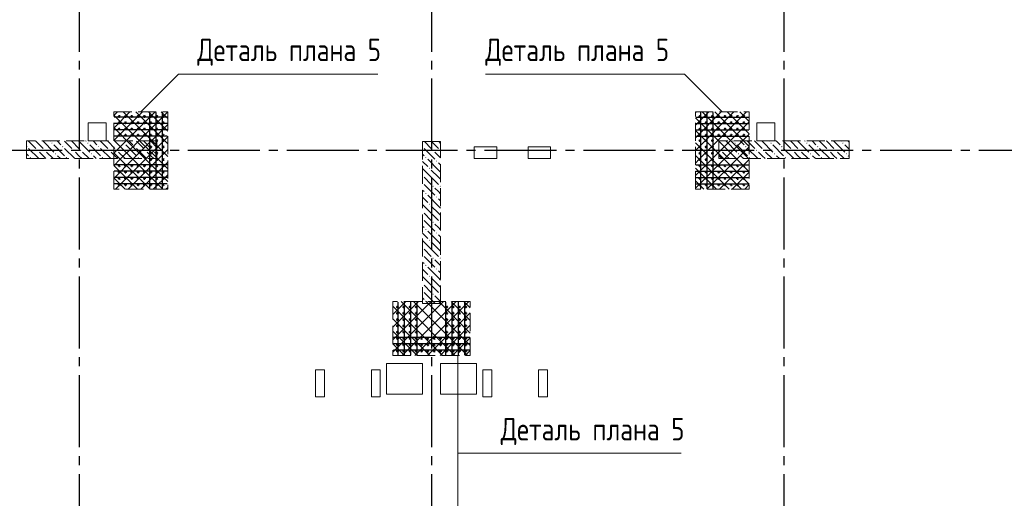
# Model space of a CAD drawing. Header units: millimetres. Extents: x 0 to 61017, y 0 to 42000.
# Tile 5 of 23: x 13137 to 24092, y 23232 to 28556. Entities that reach past the tile are written whole.
import ezdxf

# ---------------------------------------------------------------- set-up
doc = ezdxf.new("R2010")
doc.units = ezdxf.units.MM
doc.linetypes.add('______2', pattern=[270, 200, -70])
doc.linetypes.add('______5', pattern=[1100, 800, -100, 100, -100])
for name, color, linetype, lineweight in [('Вспомогательная арматура', 7, 'Continuous', 25), ('ЖБ Пилон', 180, 'Continuous', 25), ('Оси', 40, '______5', 18), ('Поперечная арматура', 7, 'Continuous', 25), ('Примечания', 7, 'Continuous', 25)]:
    doc.layers.add(name, color=color, linetype=linetype, lineweight=lineweight)
doc.layers.add('ЖБ Перекрытие верхний уровень', color=7, linetype='Continuous', lineweight=25, true_color=0xe0e0ff)
doc.styles.add('GOST 2.304-81', font='txt')

msp = doc.modelspace()

# ---------------------------------------------------------------- hatches: boundary and pattern name
at = {"layer": 'ЖБ Пилон', "linetype": 'Continuous', "lineweight": 18, "transparency": 33554687}
for points in [[(13490, 27183), (13497, 27190), (13503, 27183), (13497, 27177)], [(13890, 27183), (13897, 27190), (13903, 27183), (13897, 27177)], [(14290, 27183), (14297, 27190), (14303, 27183), (14297, 27177)], [(21090, 27183), (21097, 27190), (21103, 27183), (21097, 27177)], [(21490, 27183), (21497, 27190), (21503, 27183), (21497, 27177)], [(21890, 27183), (21897, 27190), (21903, 27183), (21897, 27177)], [(22290, 27183), (22297, 27190), (22303, 27183), (22297, 27177)], [(13215, 27148), (13217, 27150), (13223, 27143), (13217, 27137), (13215, 27139)], [(13330, 27103), (13337, 27110), (13343, 27103), (13337, 27097)], [(13410, 27103), (13417, 27110), (13423, 27103), (13417, 27097)], [(13530, 27063), (13537, 27070), (13543, 27063), (13537, 27057)], [(13610, 27143), (13617, 27150), (13623, 27143), (13617, 27137)], [(13730, 27103), (13737, 27110), (13743, 27103), (13737, 27097)], [(13810, 27103), (13817, 27110), (13823, 27103), (13817, 27097)], [(13930, 27063), (13937, 27070), (13943, 27063), (13937, 27057)], [(14010, 27143), (14017, 27150), (14023, 27143), (14017, 27137)], [(14130, 27103), (14137, 27110), (14143, 27103), (14137, 27097)], [(14210, 27103), (14217, 27110), (14223, 27103), (14217, 27097)], [(14330, 27063), (14337, 27070), (14343, 27063), (14337, 27057)], [(14410, 27143), (14417, 27150), (14423, 27143), (14417, 27137)], [(14530, 27103), (14537, 27110), (14543, 27103), (14537, 27097)], [(14610, 27103), (14617, 27110), (14623, 27103), (14617, 27097)], [(17620, 27147), (17623, 27143), (17620, 27140)], [(17730, 27103), (17737, 27110), (17743, 27103), (17737, 27097)], [(17810, 27103), (17817, 27110), (17820, 27107), (17820, 27100), (17817, 27097)], [(20930, 27103), (20937, 27110), (20943, 27103), (20937, 27097)], [(21010, 27103), (21017, 27110), (21023, 27103), (21017, 27097)], [(21130, 27063), (21137, 27070), (21143, 27063), (21137, 27057)], [(21210, 27143), (21217, 27150), (21223, 27143), (21217, 27137)], [(21330, 27103), (21337, 27110), (21343, 27103), (21337, 27097)], [(21410, 27103), (21417, 27110), (21423, 27103), (21417, 27097)], [(21530, 27063), (21537, 27070), (21543, 27063), (21537, 27057)], [(21610, 27143), (21617, 27150), (21623, 27143), (21617, 27137)], [(21730, 27103), (21737, 27110), (21743, 27103), (21737, 27097)], [(21810, 27103), (21817, 27110), (21823, 27103), (21817, 27097)], [(21930, 27063), (21937, 27070), (21943, 27063), (21937, 27057)], [(22010, 27143), (22017, 27150), (22023, 27143), (22017, 27137)], [(22130, 27103), (22137, 27110), (22143, 27103), (22137, 27097)], [(22210, 27103), (22217, 27110), (22223, 27103), (22217, 27097)], [(22330, 27063), (22337, 27070), (22343, 27063), (22337, 27057)], [(13250, 27023), (13257, 27030), (13263, 27023), (13257, 27017)], [(13650, 27023), (13657, 27030), (13663, 27023), (13657, 27017)], [(14050, 27023), (14057, 27030), (14063, 27023), (14057, 27017)], [(14450, 27023), (14457, 27030), (14463, 27023), (14457, 27017)], [(17650, 27023), (17657, 27030), (17663, 27023), (17657, 27017)], [(17770, 26983), (17777, 26990), (17783, 26983), (17777, 26977)], [(21250, 27023), (21257, 27030), (21263, 27023), (21257, 27017)], [(21650, 27023), (21657, 27030), (21663, 27023), (21657, 27017)], [(22050, 27023), (22057, 27030), (22063, 27023), (22057, 27017)], [(17690, 26903), (17697, 26910), (17703, 26903), (17697, 26897)], [(17620, 26827), (17623, 26823), (17620, 26820)], [(17620, 26747), (17623, 26743), (17620, 26740)], [(17650, 26623), (17657, 26630), (17663, 26623), (17657, 26617)], [(17730, 26703), (17737, 26710), (17743, 26703), (17737, 26697)], [(17810, 26703), (17817, 26710), (17820, 26707), (17820, 26700), (17817, 26697)], [(17770, 26583), (17777, 26590), (17783, 26583), (17777, 26577)], [(17620, 26427), (17623, 26423), (17620, 26420)], [(17690, 26503), (17697, 26510), (17703, 26503), (17697, 26497)], [(17620, 26347), (17623, 26343), (17620, 26340)], [(17730, 26303), (17737, 26310), (17743, 26303), (17737, 26297)], [(17810, 26303), (17817, 26310), (17820, 26307), (17820, 26300), (17817, 26297)], [(17650, 26223), (17657, 26230), (17663, 26223), (17657, 26217)], [(17770, 26183), (17777, 26190), (17783, 26183), (17777, 26177)], [(17690, 26103), (17697, 26110), (17703, 26103), (17697, 26097)], [(17620, 26027), (17623, 26023), (17620, 26020)], [(17620, 25947), (17623, 25943), (17620, 25940)], [(17730, 25903), (17737, 25910), (17743, 25903), (17737, 25897)], [(17810, 25903), (17817, 25910), (17820, 25907), (17820, 25900), (17817, 25897)], [(17650, 25823), (17657, 25830), (17663, 25823), (17657, 25817)], [(17770, 25783), (17777, 25790), (17783, 25783), (17777, 25777)], [(17690, 25703), (17697, 25710), (17703, 25703), (17697, 25697)], [(17620, 25627), (17623, 25623), (17620, 25620)], [(17620, 25547), (17623, 25543), (17620, 25540)], [(17650, 25423), (17657, 25430), (17663, 25423), (17657, 25417)], [(17730, 25503), (17737, 25510), (17743, 25503), (17737, 25497)], [(17810, 25503), (17817, 25510), (17820, 25507), (17820, 25500), (17817, 25497)]]:
    msp.add_hatch(color=7, dxfattribs=at).paths.add_polyline_path(points, flags=16)

# ---------------------------------------------------------------- linework, layer by layer
at = {"layer": 'Вспомогательная арматура', "color": 7, "linetype": 'Continuous', "lineweight": 25, "transparency": 33554687}
for p, q in [((14585, 26675), (14585, 27525)), ((14655, 26675), (14655, 27525)), ((14725, 26675), (14725, 27525)), ((20715, 26675), (20715, 27525)), ((20785, 26675), (20785, 27525)), ((20855, 26675), (20855, 27525)), ((14780, 27470), (14190, 27470)), ((14780, 27400), (14190, 27400)), ((20660, 27470), (21250, 27470)), ((20660, 27400), (21250, 27400)), ((14780, 27330), (14190, 27330)), ((20660, 27330), (21250, 27330)), ((14780, 27260), (14190, 27260)), ((20660, 27260), (21250, 27260)), ((14780, 26940), (14190, 26940)), ((14780, 26870), (14190, 26870)), ((20660, 26940), (21250, 26940)), ((20660, 26870), (21250, 26870)), ((14780, 26800), (14190, 26800)), ((20660, 26800), (21250, 26800)), ((14780, 26730), (14190, 26730)), ((20660, 26730), (21250, 26730)), ((17350, 24825), (17350, 25415)), ((17420, 24825), (17420, 25415)), ((17490, 24825), (17490, 25415)), ((17560, 24825), (17560, 25415)), ((17880, 24825), (17880, 25415)), ((17950, 24825), (17950, 25415)), ((18020, 24825), (18020, 25415)), ((18090, 24825), (18090, 25415)), ((18145, 25020), (17295, 25020)), ((18145, 24950), (17295, 24950)), ((18145, 24880), (17295, 24880))]:
    msp.add_line(p, q, dxfattribs=at)
at = {"layer": 'ЖБ Перекрытие верхний уровень', "color": 7, "linetype": 'Continuous', "lineweight": 18, "transparency": 33554687}
for p, q in [((14100, 27410), (13900, 27410)), ((13900, 27410), (13900, 27210)), ((14100, 27210), (14100, 27410)), ((21540, 27410), (21340, 27410)), ((21340, 27410), (21340, 27210)), ((21540, 27210), (21540, 27410)), ((13900, 27210), (14100, 27210)), ((21340, 27210), (21540, 27210)), ((18445, 27140), (18195, 27140)), ((18195, 27140), (18195, 27010)), ((18445, 27010), (18445, 27140)), ((19045, 27140), (18795, 27140)), ((18795, 27140), (18795, 27010)), ((19045, 27010), (19045, 27140)), ((18195, 27010), (18445, 27010)), ((18795, 27010), (19045, 27010)), ((16530, 24660), (16430, 24660)), ((16430, 24660), (16430, 24360)), ((16530, 24360), (16530, 24660)), ((17150, 24660), (17050, 24660)), ((17050, 24660), (17050, 24360)), ((17150, 24360), (17150, 24660)), ((17620, 24730), (17220, 24730)), ((17220, 24730), (17220, 24390)), ((17620, 24390), (17620, 24730)), ((18220, 24730), (17820, 24730)), ((17820, 24730), (17820, 24390)), ((18220, 24730), (17820, 24730)), ((17820, 24730), (17820, 24390)), ((18220, 24390), (18220, 24730)), ((18220, 24390), (18220, 24730)), ((18390, 24660), (18290, 24660)), ((18290, 24660), (18290, 24360)), ((18390, 24360), (18390, 24660)), ((19010, 24660), (18910, 24660)), ((18910, 24660), (18910, 24360)), ((19010, 24360), (19010, 24660)), ((16430, 24360), (16530, 24360)), ((17050, 24360), (17150, 24360)), ((17220, 24390), (17620, 24390)), ((17820, 24390), (18220, 24390)), ((17820, 24390), (18220, 24390)), ((18290, 24360), (18390, 24360)), ((18910, 24360), (19010, 24360))]:
    msp.add_line(p, q, dxfattribs=at)
at = {"layer": 'ЖБ Пилон', "color": 253, "linetype": '______2', "lineweight": 13, "true_color": 0xa0a0a0, "transparency": 33554687}
for p, q in [((14665, 27210), (13215, 27210)), ((13215, 27210), (13215, 27010)), ((14665, 27010), (14665, 27210)), ((17620, 27200), (17620, 25400)), ((17820, 27200), (17620, 27200)), ((17820, 25400), (17820, 27200)), ((22365, 27210), (20915, 27210)), ((20915, 27210), (20915, 27010)), ((22365, 27010), (22365, 27210)), ((13215, 27010), (14665, 27010)), ((20915, 27010), (22365, 27010)), ((17620, 25400), (17820, 25400))]:
    msp.add_line(p, q, dxfattribs=at)
at = {"layer": 'ЖБ Пилон', "color": 9, "linetype": 'Continuous', "lineweight": 18, "true_color": 0xc7c7c7, "transparency": 33554687}
for p, q in [((13237, 27203), (13317, 27123)), ((13317, 27203), (13310, 27210)), ((13317, 27203), (13397, 27123)), ((13390, 27210), (13397, 27203)), ((13397, 27203), (13517, 27083)), ((13470, 27210), (13477, 27203)), ((13557, 27203), (13550, 27210)), ((13597, 27163), (13557, 27203)), ((13637, 27203), (13717, 27123)), ((13717, 27203), (13710, 27210)), ((13717, 27203), (13797, 27123)), ((13790, 27210), (13797, 27203)), ((13797, 27203), (13917, 27083)), ((13870, 27210), (13877, 27203)), ((13957, 27203), (13950, 27210)), ((13997, 27163), (13957, 27203)), ((14037, 27203), (14117, 27123)), ((14117, 27203), (14110, 27210)), ((14117, 27203), (14197, 27123)), ((14190, 27210), (14197, 27203)), ((14197, 27203), (14317, 27083)), ((14270, 27210), (14277, 27203)), ((14357, 27203), (14350, 27210)), ((14397, 27163), (14357, 27203)), ((14437, 27203), (14517, 27123)), ((14517, 27203), (14510, 27210)), ((14517, 27203), (14597, 27123)), ((14590, 27210), (14597, 27203)), ((14597, 27203), (14665, 27135)), ((17640, 27200), (17717, 27123)), ((17720, 27200), (17797, 27123)), ((17800, 27200), (17820, 27180)), ((20917, 27203), (20915, 27205)), ((20917, 27203), (20997, 27123)), ((20990, 27210), (20997, 27203)), ((20997, 27203), (21117, 27083)), ((21070, 27210), (21077, 27203)), ((21157, 27203), (21150, 27210)), ((21197, 27163), (21157, 27203)), ((21237, 27203), (21317, 27123)), ((21317, 27203), (21310, 27210)), ((21317, 27203), (21397, 27123)), ((21390, 27210), (21397, 27203)), ((21397, 27203), (21517, 27083)), ((21470, 27210), (21477, 27203)), ((21557, 27203), (21550, 27210)), ((21597, 27163), (21557, 27203)), ((21637, 27203), (21717, 27123)), ((21717, 27203), (21710, 27210)), ((21717, 27203), (21797, 27123)), ((21790, 27210), (21797, 27203)), ((21797, 27203), (21917, 27083)), ((21870, 27210), (21877, 27203)), ((21957, 27203), (21950, 27210)), ((21997, 27163), (21957, 27203)), ((22037, 27203), (22117, 27123)), ((22117, 27203), (22110, 27210)), ((22117, 27203), (22197, 27123)), ((22190, 27210), (22197, 27203)), ((22197, 27203), (22317, 27083)), ((22270, 27210), (22277, 27203)), ((22357, 27203), (22350, 27210)), ((22365, 27195), (22357, 27203)), ((13215, 27065), (13237, 27043)), ((13237, 27123), (13350, 27010)), ((13397, 27043), (13357, 27083)), ((13437, 27083), (13510, 27010)), ((13517, 27163), (13637, 27043)), ((13637, 27123), (13750, 27010)), ((13797, 27043), (13757, 27083)), ((13837, 27083), (13910, 27010)), ((13917, 27163), (14037, 27043)), ((14037, 27123), (14150, 27010)), ((14197, 27043), (14157, 27083)), ((14237, 27083), (14310, 27010)), ((14317, 27163), (14437, 27043)), ((14437, 27123), (14550, 27010)), ((14597, 27043), (14557, 27083)), ((14637, 27083), (14665, 27055)), ((17620, 27060), (17637, 27043)), ((17637, 27123), (17757, 27003)), ((17797, 27043), (17757, 27083)), ((20915, 27125), (20917, 27123)), ((20997, 27043), (20957, 27083)), ((21037, 27083), (21110, 27010)), ((21117, 27163), (21237, 27043)), ((21237, 27123), (21350, 27010)), ((21397, 27043), (21357, 27083)), ((21437, 27083), (21510, 27010)), ((21517, 27163), (21637, 27043)), ((21637, 27123), (21750, 27010)), ((21797, 27043), (21757, 27083)), ((21837, 27083), (21910, 27010)), ((21917, 27163), (22037, 27043)), ((22037, 27123), (22150, 27010)), ((22197, 27043), (22157, 27083)), ((22237, 27083), (22310, 27010)), ((22317, 27163), (22365, 27115)), ((13430, 27010), (13397, 27043)), ((13557, 27043), (13590, 27010)), ((13830, 27010), (13797, 27043)), ((13957, 27043), (13990, 27010)), ((14230, 27010), (14197, 27043)), ((14357, 27043), (14390, 27010)), ((14630, 27010), (14597, 27043)), ((17620, 26980), (17677, 26923)), ((17797, 26883), (17677, 27003)), ((17820, 27020), (17797, 27043)), ((17797, 26963), (17820, 26940)), ((20915, 27045), (20950, 27010)), ((21030, 27010), (20997, 27043)), ((21157, 27043), (21190, 27010)), ((21430, 27010), (21397, 27043)), ((21557, 27043), (21590, 27010)), ((21830, 27010), (21797, 27043)), ((21957, 27043), (21990, 27010)), ((22230, 27010), (22197, 27043)), ((22357, 27043), (22365, 27035)), ((17717, 26803), (17620, 26900)), ((17717, 26883), (17797, 26803)), ((17797, 26883), (17820, 26860)), ((17637, 26803), (17717, 26723)), ((17717, 26803), (17797, 26723)), ((17797, 26803), (17820, 26780)), ((17620, 26660), (17637, 26643)), ((17637, 26723), (17757, 26603)), ((17797, 26643), (17757, 26683)), ((17820, 26620), (17797, 26643)), ((17620, 26580), (17677, 26523)), ((17797, 26483), (17677, 26603)), ((17797, 26563), (17820, 26540)), ((17717, 26403), (17620, 26500)), ((17637, 26403), (17717, 26323)), ((17717, 26483), (17797, 26403)), ((17717, 26403), (17797, 26323)), ((17797, 26483), (17820, 26460)), ((17797, 26403), (17820, 26380)), ((17637, 26323), (17757, 26203)), ((17620, 26260), (17637, 26243)), ((17797, 26083), (17677, 26203)), ((17797, 26243), (17757, 26283)), ((17820, 26220), (17797, 26243)), ((17620, 26180), (17677, 26123)), ((17717, 26003), (17620, 26100)), ((17717, 26083), (17797, 26003)), ((17797, 26163), (17820, 26140)), ((17797, 26083), (17820, 26060)), ((17637, 26003), (17717, 25923)), ((17717, 26003), (17797, 25923)), ((17797, 26003), (17820, 25980)), ((17620, 25860), (17637, 25843)), ((17637, 25923), (17757, 25803)), ((17797, 25843), (17757, 25883)), ((17620, 25780), (17677, 25723)), ((17797, 25683), (17677, 25803)), ((17820, 25820), (17797, 25843)), ((17797, 25763), (17820, 25740)), ((17717, 25603), (17620, 25700)), ((17717, 25683), (17797, 25603)), ((17797, 25683), (17820, 25660)), ((17637, 25603), (17717, 25523)), ((17717, 25603), (17797, 25523)), ((17797, 25603), (17820, 25580)), ((17620, 25460), (17637, 25443)), ((17637, 25523), (17757, 25403)), ((17797, 25443), (17757, 25483)), ((17820, 25420), (17797, 25443)), ((17680, 25400), (17677, 25403))]:
    msp.add_line(p, q, dxfattribs=at)
at = {"layer": 'Оси', "color": 8, "linetype": '______5', "lineweight": -3, "transparency": 33554687}
for p, q in [((13800, 40000), (13800, 16970)), ((21640, 40000), (21640, 16970)), ((17720, 38900), (17720, 16970)), ((49910, 27100), (4600, 27100))]:
    msp.add_line(p, q, dxfattribs=at)
at = {"layer": 'Поперечная арматура', "color": 7, "linetype": 'Continuous', "lineweight": 50, "transparency": 33554687}
for centre in [(14245, 27480), (14245, 27410), (14315, 27480), (14315, 27410), (14385, 27480), (14385, 27410), (14455, 27480), (14455, 27410), (14525, 27480), (14525, 27410), (14595, 27480), (14595, 27410), (14665, 27480), (14665, 27410), (14735, 27480), (14735, 27410), (20705, 27480), (20705, 27410), (20775, 27480), (20775, 27410), (20845, 27480), (20845, 27410), (20915, 27480), (20915, 27410), (20985, 27480), (20985, 27410), (21055, 27480), (21055, 27410), (21125, 27480), (21125, 27410), (21195, 27480), (21195, 27410), (14245, 27340), (14315, 27340), (14385, 27340), (14455, 27340), (14525, 27340), (14595, 27340), (14665, 27340), (14735, 27340), (20705, 27340), (20775, 27340), (20845, 27340), (20915, 27340), (20985, 27340), (21055, 27340), (21125, 27340), (21195, 27340), (14245, 27270), (14315, 27270), (14385, 27270), (14455, 27270), (14525, 27270), (14595, 27270), (14595, 27210), (14665, 27270), (14665, 27210), (14735, 27270), (14735, 27210), (20705, 27270), (20705, 27210), (20775, 27270), (20775, 27210), (20845, 27270), (20845, 27210), (20915, 27270), (20985, 27270), (21055, 27270), (21125, 27270), (21195, 27270), (14595, 27140), (14595, 27070), (14665, 27140), (14665, 27070), (14735, 27140), (14735, 27070), (20705, 27140), (20705, 27070), (20775, 27140), (20775, 27070), (20845, 27140), (20845, 27070), (14595, 27000), (14665, 27000), (14735, 27000), (20705, 27000), (20775, 27000), (20845, 27000), (14245, 26930), (14245, 26860), (14315, 26930), (14315, 26860), (14385, 26930), (14385, 26860), (14455, 26930), (14455, 26860), (14525, 26930), (14525, 26860), (14595, 26930), (14595, 26860), (14665, 26930), (14665, 26860), (14735, 26930), (14735, 26860), (20705, 26930), (20705, 26860), (20775, 26930), (20775, 26860), (20845, 26930), (20845, 26860), (20915, 26930), (20915, 26860), (20985, 26930), (20985, 26860), (21055, 26930), (21055, 26860), (21125, 26930), (21125, 26860), (21195, 26930), (21195, 26860), (14245, 26790), (14315, 26790), (14385, 26790), (14455, 26790), (14525, 26790), (14595, 26790), (14665, 26790), (14735, 26790), (20705, 26790), (20775, 26790), (20845, 26790), (20915, 26790), (20985, 26790), (21055, 26790), (21125, 26790), (21195, 26790), (14245, 26720), (14315, 26720), (14385, 26720), (14455, 26720), (14525, 26720), (14595, 26720), (14665, 26720), (14735, 26720), (20705, 26720), (20775, 26720), (20845, 26720), (20915, 26720), (20985, 26720), (21055, 26720), (21125, 26720), (21195, 26720), (17340, 25360), (17410, 25360), (17480, 25360), (17550, 25360), (17890, 25360), (17960, 25360), (18030, 25360), (18100, 25360), (17340, 25290), (17340, 25220), (17410, 25290), (17410, 25220), (17480, 25290), (17480, 25220), (17550, 25290), (17550, 25220), (17890, 25290), (17890, 25220), (17960, 25290), (17960, 25220), (18030, 25290), (18030, 25220), (18100, 25290), (18100, 25220), (17340, 25150), (17410, 25150), (17480, 25150), (17550, 25150), (17890, 25150), (17960, 25150), (18030, 25150), (18100, 25150), (17340, 25080), (17340, 25010), (17410, 25080), (17410, 25010), (17480, 25080), (17480, 25010), (17550, 25080), (17550, 25010), (17610, 25010), (17680, 25010), (17750, 25010), (17820, 25010), (17890, 25080), (17890, 25010), (17960, 25080), (17960, 25010), (18030, 25080), (18030, 25010), (18100, 25080), (18100, 25010), (17340, 24940), (17340, 24870), (17410, 24940), (17410, 24870), (17480, 24940), (17480, 24870), (17550, 24940), (17550, 24870), (17610, 24940), (17610, 24870), (17680, 24940), (17680, 24870), (17750, 24940), (17750, 24870), (17820, 24940), (17820, 24870), (17890, 24940), (17890, 24870), (17960, 24940), (17960, 24870), (18030, 24940), (18030, 24870), (18100, 24940), (18100, 24870)]:
    msp.add_circle(centre, 5, dxfattribs=at)
at = {"layer": 'Примечания', "color": 252, "linetype": 'Continuous', "lineweight": 13, "true_color": 0x8f8f8f, "transparency": 33554687}
for p, q in [((14185, 27491), (14224, 27530)), ((14185, 27351), (14364, 27530)), ((14290, 27530), (14397, 27423)), ((14397, 27423), (14504, 27530)), ((14397, 27283), (14644, 27530)), ((14397, 27143), (14784, 27530)), ((14430, 27530), (14785, 27175)), ((14570, 27530), (14785, 27315)), ((14710, 27530), (14785, 27455)), ((20655, 27521), (20664, 27530)), ((20655, 27381), (20804, 27530)), ((20655, 27241), (20944, 27530)), ((20655, 27101), (21084, 27530)), ((20697, 27003), (21224, 27530)), ((20730, 27530), (21255, 27005)), ((20870, 27530), (21255, 27145)), ((21010, 27530), (21255, 27285)), ((21150, 27530), (21255, 27425)), ((14185, 27495), (14397, 27283)), ((14185, 27211), (14397, 27423)), ((14397, 27423), (14785, 27035)), ((14397, 27003), (14785, 27391)), ((20655, 27465), (21117, 27003)), ((20837, 27003), (21255, 27421)), ((14185, 27355), (14397, 27143)), ((14185, 27071), (14397, 27283)), ((14397, 27283), (14677, 27003)), ((20655, 27325), (20977, 27003)), ((20977, 27003), (21255, 27281)), ((14185, 27215), (14397, 27003)), ((14537, 27003), (14785, 27251)), ((20655, 27185), (20837, 27003)), ((14185, 27075), (14257, 27003)), ((14257, 27003), (14397, 27143)), ((14397, 27143), (14537, 27003)), ((14677, 27003), (14785, 27111)), ((21117, 27003), (21255, 27141)), ((14185, 26931), (14257, 27003)), ((14185, 26791), (14397, 27003)), ((14257, 27003), (14397, 26863)), ((14397, 26863), (14537, 27003)), ((14397, 26723), (14677, 27003)), ((14397, 27003), (14730, 26670)), ((14484, 26670), (14785, 26971)), ((14537, 27003), (14785, 26755)), ((14677, 27003), (14785, 26895)), ((20655, 27045), (20697, 27003)), ((20655, 26961), (20697, 27003)), ((20655, 26821), (20837, 27003)), ((20655, 26681), (20977, 27003)), ((20697, 27003), (21030, 26670)), ((20784, 26670), (21117, 27003)), ((20837, 27003), (21170, 26670)), ((20924, 26670), (21255, 27001)), ((20977, 27003), (21255, 26725)), ((21117, 27003), (21255, 26865)), ((14185, 26935), (14397, 26723)), ((14204, 26670), (14397, 26863)), ((14397, 26863), (14590, 26670)), ((20655, 26905), (20890, 26670)), ((21064, 26670), (21255, 26861)), ((14185, 26795), (14310, 26670)), ((14624, 26670), (14785, 26831)), ((20655, 26765), (20750, 26670)), ((14344, 26670), (14397, 26723)), ((14397, 26723), (14450, 26670)), ((14764, 26670), (14785, 26691)), ((21204, 26670), (21255, 26721)), ((17290, 25416), (17294, 25420)), ((17290, 25276), (17434, 25420)), ((17290, 25136), (17574, 25420)), ((17290, 24996), (17714, 25420)), ((17290, 24856), (17854, 25420)), ((17380, 25420), (17980, 24820)), ((17394, 24820), (17994, 25420)), ((17520, 25420), (18120, 24820)), ((17534, 24820), (18134, 25420)), ((17660, 25420), (18150, 24930)), ((17800, 25420), (18150, 25070)), ((17940, 25420), (18150, 25210)), ((18080, 25420), (18150, 25350)), ((17290, 25370), (17840, 24820)), ((17290, 25230), (17700, 24820)), ((17674, 24820), (18150, 25296)), ((17290, 25090), (17560, 24820)), ((17814, 24820), (18150, 25156)), ((17954, 24820), (18150, 25016)), ((17290, 24950), (17420, 24820)), ((18094, 24820), (18150, 24876))]:
    msp.add_line(p, q, dxfattribs=at)
at = {"layer": 'Примечания', "color": 7, "linetype": '______2', "lineweight": 13, "transparency": 33554687}
for p, q in [((14185, 26670), (14185, 27530)), ((14185, 27530), (14785, 27530)), ((14785, 27530), (14785, 26670)), ((20655, 26670), (20655, 27530)), ((20655, 27530), (21255, 27530)), ((21255, 27530), (21255, 26670)), ((14785, 26670), (14185, 26670)), ((21255, 26670), (20655, 26670)), ((18150, 25420), (17290, 25420)), ((17290, 25420), (17290, 24820)), ((18150, 24820), (18150, 25420)), ((17290, 24820), (18150, 24820))]:
    msp.add_line(p, q, dxfattribs=at)
at = {"layer": 'Примечания', "color": 7, "linetype": 'Continuous', "lineweight": 13, "transparency": 33554687}
for points in [[(14485, 27530), (14906, 27951), (17121, 27951)], [(20955, 27530), (20534, 27951), (18319, 27951)], [(18012, 24820), (18012, 23733), (20498, 23733)], [(18012, 23110), (18012, 23733), (20498, 23733)]]:
    msp.add_lwpolyline(points, dxfattribs=at)

# ---------------------------------------------------------------- texts
at = {"layer": 'Примечания', "color": 7, "linetype": 'Continuous', "lineweight": 25, "transparency": 33554687, "char_height": 250, "width": 2132.45, "attachment_point": 7, "style": 'GOST 2.304-81'}
for insert in [(15113, 28043), (18319, 28043), (18490, 23824)]:
    msp.add_mtext('Деталь\\~плана\\~5', dxfattribs=dict(at, insert=insert))

doc.saveas('drawing.dxf')
